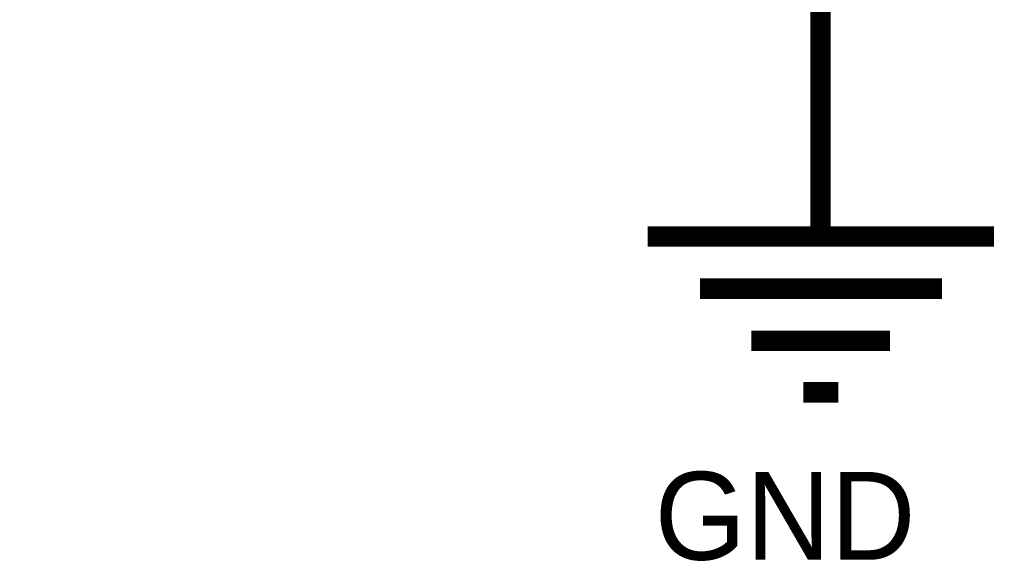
# Model space of a CAD drawing. Header units: inches. Extents: x 0 to 17, y 0 to 11.
# Tile 31 of 37: x 7.987 to 8.556, y 6.812 to 7.125. Entities that reach past the tile are written whole.
import ezdxf

# ---------------------------------------------------------------- set-up
doc = ezdxf.new("R2010")
doc.units = ezdxf.units.IN
doc.header["$MEASUREMENT"] = 0
doc.layers.add('Sheet', color=255, linetype='Continuous')

msp = doc.modelspace()

# ---------------------------------------------------------------- linework, layer by layer
at = {"layer": 'Sheet'}
for points in [[(6.25051, 7.69968, 0.0118, 0.0118, 0), (8.45005, 7.69968, 0.0118, 0.0118, 0), (8.45005, 7.39994, 0.0118, 0.0118, 0), (8.45005, 7.09981, 0.0118, 0.0118, 0)], [(8.45005, 7.09981, 0.0118, 0.0118, 0), (8.45005, 6.99989, 0.0118, 0.0118, 0)], [(8.35014, 6.99989, 0.0118, 0.0118, 0), (8.55035, 6.99989, 0.0118, 0.0118, 0)], [(8.38027, 6.96976, 0.0118, 0.0118, 0), (8.52022, 6.96976, 0.0118, 0.0118, 0)], [(8.41, 6.93963, 0.0118, 0.0118, 0), (8.49009, 6.93963, 0.0118, 0.0118, 0)], [(8.44014, 6.90989, 0.0118, 0.0118, 0), (8.46035, 6.90989, 0.0118, 0.0118, 0)]]:
    msp.add_lwpolyline(points, format="xyseb", dxfattribs=at)

# ---------------------------------------------------------------- texts
msp.add_text('GND', height=0.05075, dxfattribs=at).set_placement((8.3541, 6.81315))

doc.saveas('drawing.dxf')
